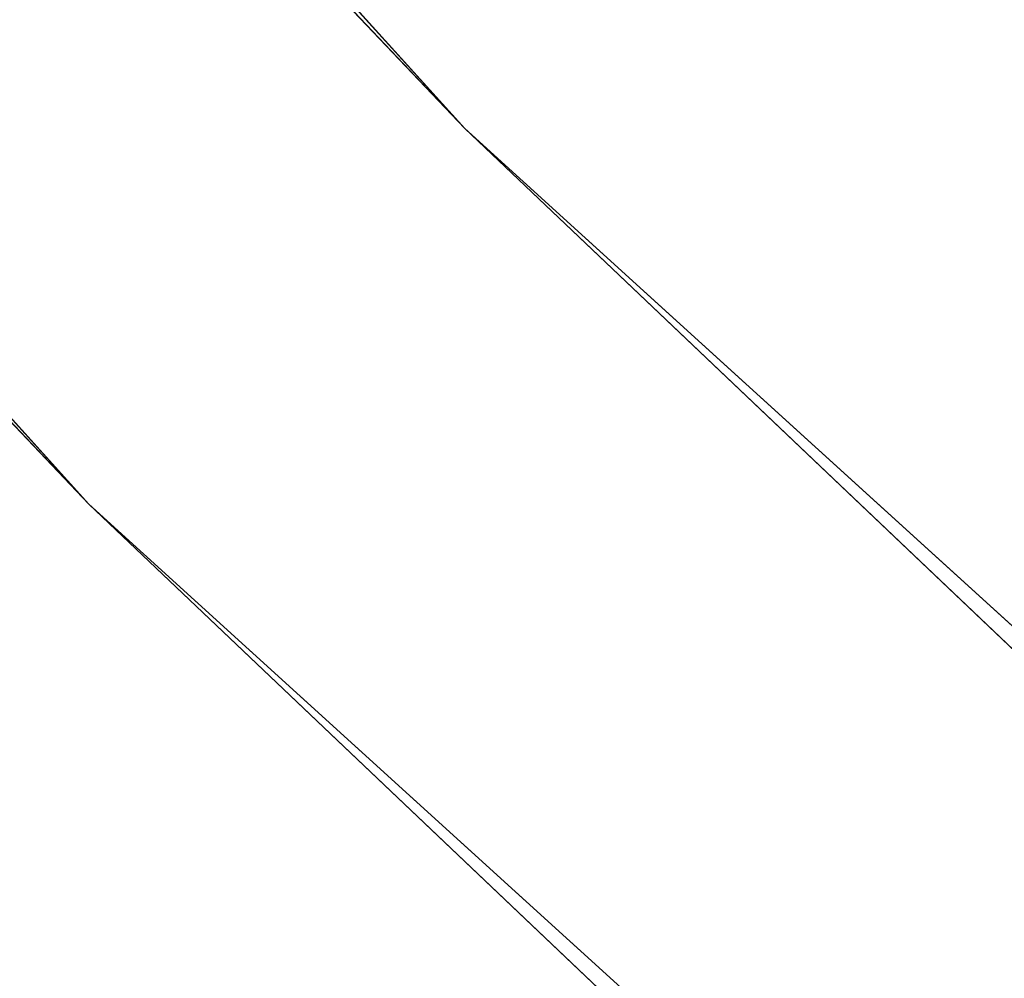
# Model space of a CAD drawing. Extents: x -775 to 775, y -775 to 775.
# Tile 16 of 256: x -528.04 to -522.48, y -530.03 to -524.61. Entities that reach past the tile are written whole.
import ezdxf

# ---------------------------------------------------------------- set-up
doc = ezdxf.new("R2010")
doc.units = 0
doc.layers.get('0').update_dxf_attribs({"color": 13, "linetype": 'CONTINUOUS'})

# ---------------------------------------------------------------- blocks, each defined once
blk = doc.blocks.new('OBJ_000001')
for p, q in [((-574.544, -471.098), (-525.5285, -525.228)), ((-525.5285, -525.228, 3), (-574.544, -471.098, 3)), ((-525.5285, -525.228, 18.222), (-574.544, -471.098, 18.222)), ((-525.5285, -525.228, 38.9998), (-574.544, -471.098, 38.9998)), ((-576.8638, -473.0002), (-527.6504, -527.3486)), ((-527.6504, -527.3486, 38.9998), (-576.8638, -473.0002, 38.9998)), ((-576.8638, -473.0002, 3), (-527.6504, -527.3486, 3)), ((-551.9324, -497.4029), (-525.5285, -525.228, 18.222)), ((-551.9324, -497.4029), (-525.5285, -525.228)), ((-525.5285, -525.228), (-472.4871, -573.4021)), ((-525.5285, -525.228, 3), (-525.5285, -525.228)), ((-472.4871, -573.4021, 3), (-525.5285, -525.228, 3)), ((-525.5285, -525.228), (-525.5285, -525.228, 18.222)), ((-497.7221, -551.6448), (-525.5285, -525.228)), ((-497.7221, -551.6448), (-525.5285, -525.228, 18.222)), ((-472.4871, -573.4021, 18.222), (-525.5285, -525.228, 18.222)), ((-525.5285, -525.228, 18.222), (-525.5285, -525.228, 38.9998)), ((-472.4871, -573.4021, 38.9998), (-525.5285, -525.228, 38.9998)), ((-527.6504, -527.3486), (-474.3949, -575.7174)), ((-474.3949, -575.7174, 38.9998), (-527.6504, -527.3486, 38.9998)), ((-527.6504, -527.3486, 38.9998), (-527.6504, -527.3486, 3)), ((-474.3949, -575.7174, 3), (-527.6504, -527.3486, 3))]:
    blk.add_line(p, q)
at = {"color": 7}
mesh = blk.add_polyface(dxfattribs=at)
corners = [(-574.544, -471.098, 3), (-525.5285, -525.228), (-525.5285, -525.228, 3), (-574.544, -471.098)]
mesh.append_faces([[corners[k] for k in face] for face in [(0, 1, 2), (1, 0, 3)]], dxfattribs={"vtx0": -1, "color": 7})
mesh = blk.add_polyface(dxfattribs=at)
corners = [(-574.544, -471.098, 18.222), (-551.9324, -497.4029), (-525.5285, -525.228, 18.222)]
mesh.append_faces([[corners[k] for k in face] for face in [(0, 1, 2)]], dxfattribs={"color": 7})
mesh = blk.add_polyface(dxfattribs=at)
corners = [(-574.544, -471.098, 38.9998), (-525.5285, -525.228, 18.222), (-525.5285, -525.228, 38.9998), (-574.544, -471.098, 18.222)]
mesh.append_faces([[corners[k] for k in face] for face in [(0, 1, 2), (1, 0, 3)]], dxfattribs={"vtx0": -1, "color": 7})
mesh = blk.add_polyface(dxfattribs=at)
corners = [(-576.8638, -473.0002, 3), (-527.6504, -527.3486, 38.9998), (-527.6504, -527.3486, 3), (-576.8638, -473.0002, 38.9998)]
mesh.append_faces([[corners[k] for k in face] for face in [(0, 1, 2), (1, 0, 3)]], dxfattribs={"vtx0": -1, "color": 7})
mesh = blk.add_polyface(dxfattribs=at)
corners = [(-551.9324, -497.4029), (-525.5285, -525.228), (-525.5285, -525.228, 18.222)]
mesh.append_faces([[corners[k] for k in face] for face in [(0, 1, 2)]], dxfattribs={"color": 7})
mesh = blk.add_polyface(dxfattribs=at)
corners = [(-472.4871, -573.4021, 3), (-525.5285, -525.228), (-472.4871, -573.4021), (-525.5285, -525.228, 3)]
mesh.append_faces([[corners[k] for k in face] for face in [(0, 1, 2), (1, 0, 3)]], dxfattribs={"vtx0": -1, "color": 7})
mesh = blk.add_polyface(dxfattribs=at)
corners = [(-525.5285, -525.228, 18.222), (-525.5285, -525.228), (-497.7221, -551.6448)]
mesh.append_faces([[corners[k] for k in face] for face in [(0, 1, 2)]], dxfattribs={"color": 7})
mesh = blk.add_polyface(dxfattribs=at)
corners = [(-525.5285, -525.228, 18.222), (-497.7221, -551.6448), (-472.4871, -573.4021, 18.222)]
mesh.append_faces([[corners[k] for k in face] for face in [(0, 1, 2)]], dxfattribs={"color": 7})
mesh = blk.add_polyface(dxfattribs=at)
corners = [(-472.4871, -573.4021, 38.9998), (-525.5285, -525.228, 18.222), (-472.4871, -573.4021, 18.222), (-525.5285, -525.228, 38.9998)]
mesh.append_faces([[corners[k] for k in face] for face in [(0, 1, 2), (1, 0, 3)]], dxfattribs={"vtx0": -1, "color": 7})
mesh = blk.add_polyface(dxfattribs=at)
corners = [(-527.6504, -527.3486, 38.9998), (-474.3949, -575.7174, 3), (-527.6504, -527.3486, 3), (-474.3949, -575.7174, 38.9998)]
mesh.append_faces([[corners[k] for k in face] for face in [(0, 1, 2), (1, 0, 3)]], dxfattribs={"vtx0": -1, "color": 7})
blk = doc.blocks.new('OBJ_000002')
for p, q in [((-527.6504, -527.3486, 7), (-554.1609, -499.4113, 7)), ((-554.1609, -499.4113, 30.1627), (-527.6504, -527.3486, 30.1627)), ((-527.6504, -527.3486, 7), (-499.7318, -553.8722, 7)), ((-527.6504, -527.3486, 7), (-527.6504, -527.3486, 30.1627)), ((-527.6504, -527.3486, 30.1627), (-499.7318, -553.8722, 30.1627))]:
    blk.add_line(p, q)
at = {"color": 8}
mesh = blk.add_polyface(dxfattribs=at)
corners = [(-554.1609, -499.4113, 7), (-527.6504, -527.3486, 30.1627), (-527.6504, -527.3486, 7), (-554.1609, -499.4113, 30.1627)]
mesh.append_faces([[corners[k] for k in face] for face in [(0, 1, 2), (1, 0, 3)]], dxfattribs={"vtx0": -1, "color": 8})
mesh = blk.add_polyface(dxfattribs=at)
corners = [(-527.6504, -527.3486, 30.1627), (-499.7318, -553.8722, 7), (-527.6504, -527.3486, 7), (-499.7318, -553.8722, 30.1627)]
mesh.append_faces([[corners[k] for k in face] for face in [(0, 1, 2), (1, 0, 3)]], dxfattribs={"vtx0": -1, "color": 8})
blk = doc.blocks.new('SKPE74C')
for name in ['OBJ_000002', 'OBJ_000001']:
    blk.add_blockref(name, (0, 0))

msp = doc.modelspace()

# ---------------------------------------------------------------- block references
msp.add_blockref('SKPE74C', (0, 0))

doc.saveas('drawing.dxf')
